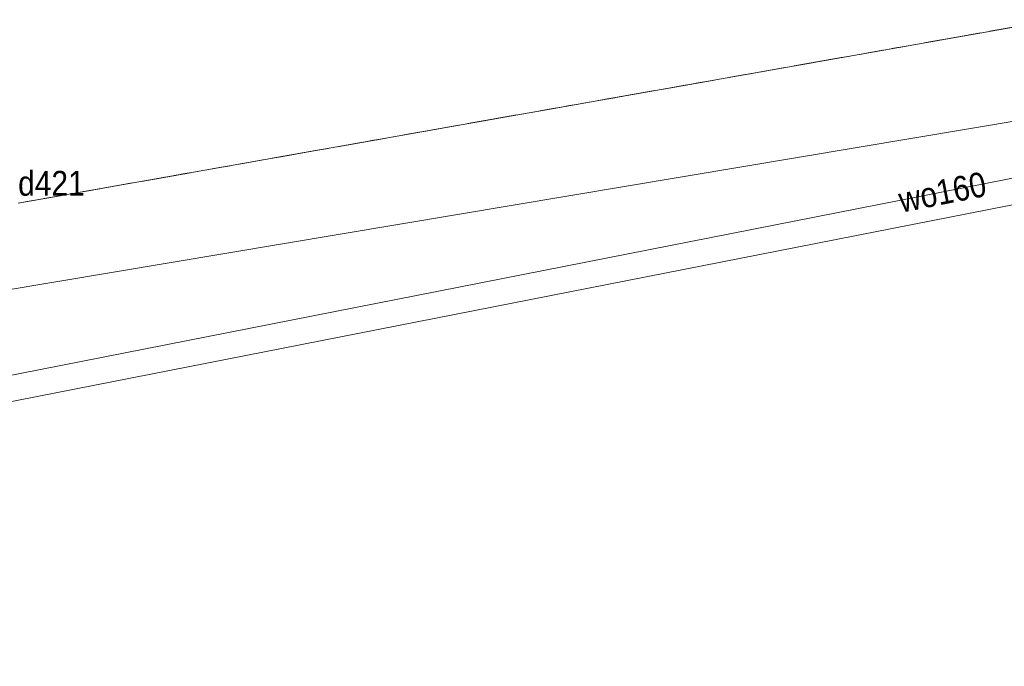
# Model space of a CAD drawing. Header units: metres. Extents: x 5590113 to 5596324, y 5910954 to 5916249.
# Tile 120 of 256: x 5592377 to 5592407, y 5913828 to 5913847. Entities that reach past the tile are written whole.
import ezdxf
from ezdxf.enums import TextEntityAlignment as Align

# ---------------------------------------------------------------- set-up
doc = ezdxf.new("R2010")
doc.units = ezdxf.units.M
for name, pattern in [('219-500', [0]), ('egkk-500', [2, 1.5, -0.5]), ('egug-500', [1, 0.5, -0.5])]:
    doc.linetypes.add(name, pattern=pattern)
doc.styles.get("Standard").update_dxf_attribs({"font": 'Working1250', "width": 0.75})

msp = doc.modelspace()

# ---------------------------------------------------------------- linework, layer by layer
at = {"layer": '217-kontur klasyfikacyjny', "color": 92, "linetype": 'egkk-500', "lineweight": 18, "flags": 128}
msp.add_lwpolyline([(5592533.97, 5913869.27), (5592377.12, 5913841.53)], dxfattribs=at)
at = {"layer": '218-kontur użytku gruntowego', "color": 3, "linetype": 'egug-500', "lineweight": 18, "flags": 128}
for points in [[(5592377.12, 5913841.53), (5592533.97, 5913869.27)], [(5592533.97, 5913869.27), (5592377.12, 5913841.53)]]:
    msp.add_lwpolyline(points, dxfattribs=at)
at = {"layer": '219-działka ewidencyjna', "color": 7, "linetype": '219-500', "lineweight": 18, "flags": 128}
msp.add_lwpolyline([(5592533.97, 5913869.27), (5592377.12, 5913841.53)], dxfattribs=at)
at = {"layer": 'przewód kanalizacyjny', "color": 34, "linetype": 'CONTINUOUS', "lineweight": 18, "flags": 128}
msp.add_lwpolyline([(5592829.32, 5913910.62), (5592803.48, 5913909.19), (5592762.83, 5913902.85), (5592712.46, 5913895.16), (5592660.36, 5913886.11), (5592595.88, 5913876.65), (5592593.23, 5913877.67), (5592553.12, 5913868.54), (5592530.5, 5913864.72), (5592503.1, 5913858.66), (5592479.51, 5913854.61), (5592417.19, 5913843.46), (5592374.21, 5913835.01), (5592330.4, 5913827.87)], dxfattribs=at)
at = {"layer": 'przewód telekomunikacyjny podziemny', "color": 30, "linetype": 'CONTINUOUS', "lineweight": 18, "flags": 128}
msp.add_lwpolyline([(5592788.26, 5913910.49), (5592733.84, 5913902.19), (5592685.2, 5913894.78), (5592634.71, 5913886.04), (5592594.81, 5913879.7), (5592553.77, 5913873.01), (5592545.6, 5913867.83), (5592539.33, 5913868.48), (5592517.52, 5913864.12), (5592474.29, 5913856.29), (5592430.48, 5913847.88), (5592412.53, 5913844.9), (5592363.98, 5913836.77), (5592320.21, 5913829.25), (5592264.87, 5913819.59), (5592201.46, 5913808.5), (5592122.98, 5913794.93), (5592052.85, 5913782.32), (5592022.68, 5913778.73), (5591978.06, 5913776.3), (5591946.04, 5913777.16), (5591872.6, 5913783.59), (5591838.23, 5913785.73)], dxfattribs=at)
at = {"layer": 'przewód wodociągowy', "color": 5, "linetype": 'CONTINUOUS', "lineweight": 18, "flags": 128}
msp.add_lwpolyline([(5592320.98, 5913826.8), (5592374.03, 5913835.77), (5592417.08, 5913844.24), (5592479.44, 5913855.3), (5592502.82, 5913859.38), (5592530.32, 5913865.41), (5592552.93, 5913869.21), (5592593.35, 5913878.48), (5592595.81, 5913877.35), (5592660.26, 5913886.72), (5592712.43, 5913895.86), (5592763.13, 5913903.63), (5592803.4, 5913909.65), (5592818.31, 5913910.92), (5592829.62, 5913911.7), (5592865.82, 5913913.23)], dxfattribs=at)

# ---------------------------------------------------------------- texts
at = {"layer": '203-punkt graniczny-Atr103', "color": 7, "width": 0.9}
msp.add_text('d421', height=0.75, dxfattribs=at).set_placement((5592377.12, 5913841.53), align=Align.BOTTOM_LEFT)
msp.add_text('d421', height=0.75, dxfattribs=at).set_placement((5592377.12, 5913841.53), align=Align.BOTTOM_LEFT)
at = {"layer": 'przewód wodociągowy-Atr1', "color": 5, "width": 0.9}
msp.add_text('wo160', height=0.75, rotation=11.131, dxfattribs=at).set_placement((5592403.71, 5913841.61), align=Align.MIDDLE_LEFT)

doc.saveas('drawing.dxf')
